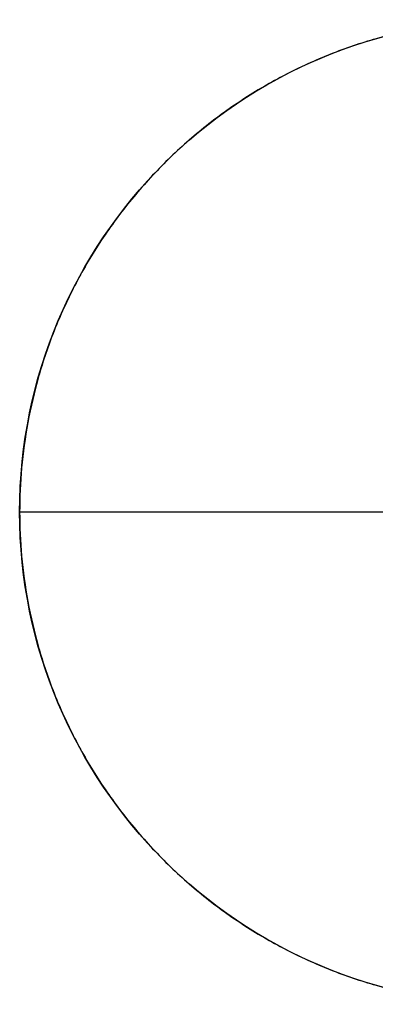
# Model space of a CAD drawing. Header units: millimetres. Extents: x 3072 to 3775, y 654 to 683.
# Tile 1 of 256: x 3072 to 3079, y 659 to 678. Entities that reach past the tile are written whole.
import ezdxf

# ---------------------------------------------------------------- set-up
doc = ezdxf.new("R2010")
doc.units = ezdxf.units.MM
doc.layers.add('Layer 01', color=7, linetype='Continuous')

msp = doc.modelspace()

# ---------------------------------------------------------------- linework, layer by layer
at = {"layer": 'Layer 01'}
for p, q in [((3091.329, 668.329, 1097.922), (3071.829, 668.329, 1097.922)), ((3091.329, 668.329, 1095.922), (3071.829, 668.329, 1095.922))]:
    msp.add_line(p, q, dxfattribs=at)
msp.add_circle((3081.579, 668.329, 1097.922), 9.75, dxfattribs=at)
for points in [[(3091.329, 668.329, 1097.922), (3091.329, 658.579, 1097.922), (3081.579, 658.579, 1097.922), (3071.829, 658.579, 1097.922), (3071.829, 668.329, 1097.922), (3071.829, 678.079, 1097.922), (3081.579, 678.079, 1097.922), (3091.329, 678.079, 1097.922), (3091.329, 668.329, 1097.922)], [(3091.329, 668.329, 1095.922), (3091.329, 658.579, 1095.922), (3081.579, 658.579, 1095.922), (3071.829, 658.579, 1095.922), (3071.829, 668.329, 1095.922), (3071.829, 678.079, 1095.922), (3081.579, 678.079, 1095.922), (3091.329, 678.079, 1095.922), (3091.329, 668.329, 1095.922)], [(3091.329, 668.329, 1096.922), (3091.329, 658.579, 1096.922), (3081.579, 658.579, 1096.922), (3071.829, 658.579, 1096.922), (3071.829, 668.329, 1096.922), (3071.829, 678.079, 1096.922), (3081.579, 678.079, 1096.922), (3091.329, 678.079, 1096.922), (3091.329, 668.329, 1096.922)]]:
    msp.add_rational_spline(points, [1, 0.707106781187, 1, 0.707106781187, 1, 0.707106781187, 1, 0.707106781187, 1], degree=2, knots=[-61.261057, -61.261057, -61.261057, -45.945793, -45.945793, -30.630528, -30.630528, -15.315264, -15.315264, 0, 0, 0], dxfattribs=at)
msp.add_open_spline([(3071.829, 668.329, 1097.922), (3071.829, 668.329, 1095.922)], degree=1, dxfattribs=at)

doc.saveas('drawing.dxf')
